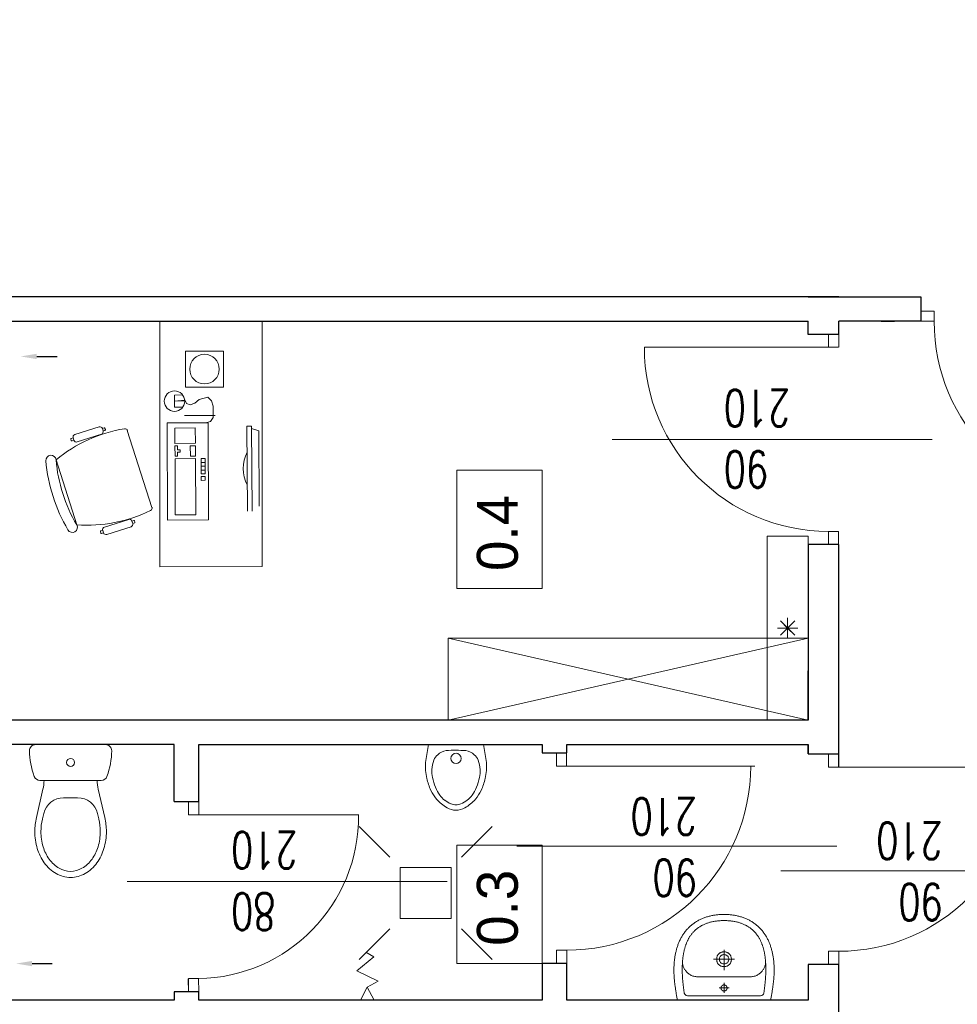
# Model space of a CAD drawing. Header units: millimetres. Extents: x -2948 to 78628, y 64669 to 215420.
# Tile 82 of 256: x 56466 to 56924, y 88386 to 88868. Entities that reach past the tile are written whole.
import ezdxf
from ezdxf.enums import TextEntityAlignment as Align

# ---------------------------------------------------------------- set-up
doc = ezdxf.new("R2010")
doc.units = ezdxf.units.MM
doc.linetypes.add('HIDDEN', pattern=[9.525, 6.35, -3.175])
for name, color, linetype, lineweight in [('a_meble', 240, 'Continuous', 5), ('meble', 3, 'Continuous', 5), ('meble inst', 240, 'Continuous', 5), ('NOWE SCIANY', 3, 'Continuous', 13), ('OPIS', 2, 'Continuous', 13), ('P_WYPOSAZENIE_SANITARNE', 4, 'Continuous', 5), ('pomiwszczenia', 95, 'Continuous', 20), ('POMOC', 1, 'Continuous', 13), ('STOLARKA', 3, 'Continuous', 13), ('WYMIAR', 5, 'Continuous', 13), ('WYPOSAZENIE_SANITARNE', 122, 'Continuous', 5), ('ŚCIANY', 7, 'Continuous', 30)]:
    doc.layers.add(name, color=color, linetype=linetype, lineweight=lineweight)
doc.layers.add('pomocnicza', color=4, linetype='Continuous')
doc.styles.add('CP_ATTR', font='ROMANS.SHX')
doc.styles.add('style2', font='romans.shx', dxfattribs={"width": 0.7})
doc.dimstyles.new('100', dxfattribs={"dimscale": 80, "dimtxt": 0.2, "dimasz": 0.2, "dimexe": 1.25, "dimexo": 0.625, "dimgap": 0.05, "dimtad": 1, "dimdec": 0, "dimdsep": 46, "dimlunit": 6, "dimtxsty": 'style2', "dimblk1": 'TICK', "dimblk2": 'TICK', "dimsah": 1, "dimcen": 0.2, "dimse1": 1, "dimse2": 1, "dimclrd": 256, "dimclrt": 2, "dimadec": 0, "dimazin": 0, "dimtfac": 1, "dimtdec": 0, "dimtix": 1, "dimtmove": 1, "dimatfit": 0, "dimldrblk": 'DOTSMALL', "dimfxl": 1, "dimtolj": 1, "dimtzin": 0, "dimarcsym": 0})

# ---------------------------------------------------------------- blocks, each defined once
blk = doc.blocks.new('A$C172927FC')
at = {"layer": 'WYPOSAZENIE_SANITARNE'}
for p, q in [((-8.68, 35.29), (0.05, 33.82)), ((0.05, 33.82), (0.01, 6.84)), ((-8.68, 5.37), (0.02, 6.84))]:
    blk.add_line(p, q, dxfattribs=at)
at = {"layer": 'WYPOSAZENIE_SANITARNE', "extrusion": (0, 0, -1)}
for centre, major_axis, start_param, end_param in [((-9.98, 5.67), (-20.97, 20.97), 0.353831, 0.563601), ((-9.96, 5.65), (-20.98, 20.98), 0.563092, 0.828839), ((-14.06, 15.1), (-13.72, 13.72), 6.016495, 6.365606), ((-14.38, 15.45), (-13.38, 13.38), 0.083366, 0.348876), ((-13.87, 13.28), (-13.06, 13.06), 0.157604, 0.398026), ((-11.05, 6.71), (-18.11, 18.11), 0.393284, 0.589384), ((-12.86, 14.9), (12.19, 12.19), -0.97239, -0.742667), ((-12.8, 18.28), (-9.8, 9.8), 0.834211, 1.17158), ((-10.3, 24.35), (-5.16, 5.16), 1.168328, 1.614808), ((-10.77, 23.88), (5.63, 5.63), 0.040978, 0.620876), ((-23.17, 20.32), (6.29, 6.29), 3.928059, 4.443853), ((-17.18, 18.16), (-8.92, 8.92), 5.87072, 6.153939), ((-18.08, 18.91), (8.09, 8.09), 4.580174, 4.87766), ((-61.62, 20.32), (41.64, 41.64), 0.702899, 0.867788), ((-23.14, 20.37), (6.32, 6.32), 3.408761, 3.922462), ((-22.72, 20.34), (4.71, 4.71), 3.924544, 4.299004), ((-22.72, 20.31), (4.71, 4.71), 3.554869, 3.929329), ((-6.73, 20.33), (1.77, 1.77), 2.356194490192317, 8.639379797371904), ((-14.05, 25.58), (-13.73, 13.73), 4.629586, 4.978331), ((-17.18, 22.49), (8.92, 8.92), 3.27073, 3.553949), ((-18.08, 21.74), (8.09, 8.09), 2.976213, 3.273699), ((-10.77, 16.77), (5.63, 5.63), 0.949811, 1.529709), ((-14.38, 25.22), (13.38, 13.38), 2.792384, 3.057777), ((-13.87, 27.37), (-13.06, 13.06), 4.314254, 4.554676), ((-11.05, 33.94), (-18.11, 18.11), 4.122896, 4.318997), ((-10.3, 16.3), (5.16, 5.16), 1.526676, 1.973155), ((-9.97, 35.03), (-20.99, 20.99), 4.148711, 4.358191), ((-9.96, 35.02), (-20.98, 20.98), 3.883456, 4.149114), ((-12.86, 25.75), (12.19, 12.19), 2.313354, 2.543077), ((-12.8, 22.37), (9.8, 9.8), 1.969904, 2.307273)]:
    blk.add_ellipse(centre, major_axis=major_axis, ratio=1, start_param=start_param, end_param=end_param, dxfattribs=at)
blk = doc.blocks.new('A$C17BC5D8D')
at = {"layer": 'WYPOSAZENIE_SANITARNE'}
blk.add_line((3.81, -7.43), (3.81, -7.43), dxfattribs=at)
for points in [[(-2.19, 13.82), (-2.19, -8.88), (-2.19, -31.68), (-1.76, -31.78), (-1.34, -31.87), (-0.91, -31.96), (-0.47, -32.04), (-0.04, -32.12), (0.4, -32.2), (0.84, -32.27), (1.28, -32.35), (1.73, -32.42), (2.17, -32.48), (2.61, -32.55), (3.06, -32.61), (3.5, -32.67), (3.94, -32.73), (4.39, -32.79), (4.83, -32.85), (5.26, -32.91), (5.7, -32.97), (6.13, -33.02), (6.56, -33.08), (6.98, -33.13), (7.4, -33.17), (7.82, -33.21), (8.24, -33.25), (8.67, -33.28), (9.09, -33.31), (9.51, -33.34), (9.93, -33.37), (10.36, -33.39), (10.78, -33.4), (11.2, -33.42), (11.63, -33.43), (12.05, -33.44), (12.47, -33.44), (12.9, -33.44), (13.32, -33.43), (13.74, -33.43), (14.17, -33.41), (14.59, -33.4), (15.01, -33.38), (15.43, -33.35), (15.86, -33.32), (16.28, -33.29), (16.7, -33.25), (17.12, -33.21), (17.54, -33.16), (17.96, -33.11), (18.37, -33.05), (18.79, -32.99), (19.21, -32.92), (19.62, -32.85), (20.04, -32.77), (20.45, -32.69), (20.87, -32.61), (21.28, -32.51), (21.69, -32.42), (22.1, -32.31), (22.51, -32.21), (22.91, -32.09), (23.32, -31.97), (23.72, -31.85), (24.13, -31.72), (24.53, -31.58), (24.93, -31.44), (25.33, -31.29), (25.72, -31.14), (26.12, -30.98), (26.51, -30.81), (26.9, -30.64), (26.9, -30.64), (27.31, -30.45), (27.7, -30.26), (28.1, -30.06), (28.48, -29.85), (28.86, -29.64), (29.24, -29.42), (29.61, -29.19), (29.97, -28.95), (30.33, -28.71), (30.68, -28.47), (31.02, -28.21), (31.36, -27.95), (31.7, -27.68), (32.03, -27.41), (32.35, -27.13), (32.66, -26.84), (32.97, -26.55), (33.28, -26.24), (33.58, -25.94), (33.87, -25.62), (34.16, -25.3), (34.44, -24.97), (34.72, -24.63), (34.99, -24.29), (35.26, -23.93), (35.52, -23.58), (35.77, -23.21), (36.02, -22.84), (36.27, -22.46), (36.49, -22.1), (36.71, -21.74), (36.92, -21.37), (37.12, -21), (37.31, -20.62), (37.5, -20.23), (37.67, -19.84), (37.84, -19.45), (38, -19.05), (38.15, -18.65), (38.29, -18.25), (38.43, -17.84), (38.56, -17.43), (38.68, -17.01), (38.79, -16.59), (38.9, -16.17), (39, -15.75), (39.1, -15.33), (39.18, -14.9), (39.27, -14.48), (39.34, -14.05), (39.41, -13.62), (39.47, -13.19), (39.53, -12.76), (39.58, -12.33), (39.63, -11.9), (39.67, -11.47), (39.71, -11.05), (39.74, -10.62), (39.77, -10.19), (39.79, -9.77), (39.8, -9.35), (39.82, -8.93), (39.82, -8.93), (39.8, -8.51), (39.79, -8.08), (39.77, -7.66), (39.74, -7.23), (39.71, -6.81), (39.67, -6.38), (39.63, -5.95), (39.58, -5.52), (39.53, -5.09), (39.47, -4.66), (39.41, -4.23), (39.34, -3.8), (39.27, -3.38), (39.18, -2.95), (39.1, -2.52), (39, -2.1), (38.9, -1.68), (38.79, -1.26), (38.68, -0.84), (38.56, -0.43), (38.43, -0.01), (38.29, 0.39), (38.15, 0.8), (38, 1.2), (37.84, 1.6), (37.67, 1.99), (37.5, 2.38), (37.31, 2.77), (37.12, 3.14), (36.92, 3.52), (36.71, 3.89), (36.49, 4.25), (36.27, 4.61), (36.27, 4.61), (36.02, 4.99), (35.77, 5.36), (35.52, 5.72), (35.26, 6.08), (34.99, 6.43), (34.72, 6.78), (34.44, 7.11), (34.16, 7.44), (33.87, 7.77), (33.58, 8.08), (33.28, 8.39), (32.97, 8.69), (32.66, 8.99), (32.35, 9.28), (32.03, 9.56), (31.7, 9.83), (31.36, 10.1), (31.02, 10.36), (30.68, 10.61), (30.33, 10.86), (29.97, 11.1), (29.61, 11.34), (29.24, 11.56), (28.86, 11.78), (28.48, 12), (28.1, 12.2), (27.7, 12.4), (27.31, 12.6), (26.9, 12.78), (26.9, 12.78), (26.51, 12.96), (26.12, 13.12), (25.72, 13.28), (25.33, 13.44), (24.93, 13.59), (24.53, 13.73), (24.13, 13.86), (23.72, 14), (23.32, 14.12), (22.91, 14.24), (22.51, 14.35), (22.1, 14.46), (21.69, 14.56), (21.28, 14.66), (20.87, 14.75), (20.45, 14.84), (20.04, 14.92), (19.62, 15), (19.21, 15.07), (18.79, 15.14), (18.37, 15.2), (17.96, 15.25), (17.54, 15.31), (17.12, 15.35), (16.7, 15.4), (16.28, 15.43), (15.86, 15.47), (15.43, 15.5), (15.01, 15.52), (14.59, 15.54), (14.17, 15.56), (13.74, 15.57), (13.32, 15.58), (12.9, 15.59), (12.47, 15.59), (12.05, 15.58), (11.63, 15.58), (11.2, 15.57), (10.78, 15.55), (10.36, 15.53), (9.93, 15.51), (9.51, 15.49), (9.09, 15.46), (8.67, 15.43), (8.24, 15.4), (7.82, 15.36), (7.4, 15.32), (6.98, 15.27), (6.56, 15.23), (6.56, 15.23), (6.13, 15.17), (5.7, 15.11), (5.26, 15.06), (4.83, 15), (4.39, 14.94), (3.94, 14.88), (3.5, 14.82), (3.06, 14.76), (2.61, 14.69), (2.17, 14.63), (1.73, 14.56), (1.28, 14.49), (0.84, 14.42), (0.4, 14.34), (-0.04, 14.27), (-0.47, 14.18), (-0.91, 14.1), (-1.34, 14.01), (-1.76, 13.92)], [(36.8, -8.93), (36.8, -8.44), (36.78, -7.96), (36.76, -7.49), (36.73, -7.02), (36.7, -6.57), (36.66, -6.12), (36.61, -5.67), (36.56, -5.24), (36.5, -4.81), (36.44, -4.38), (36.37, -3.97), (36.29, -3.56), (36.21, -3.16), (36.12, -2.76), (36.02, -2.38), (35.92, -1.99), (35.81, -1.62), (35.7, -1.25), (35.59, -0.89), (35.46, -0.53), (35.33, -0.19), (35.2, 0.16), (35.06, 0.49), (34.92, 0.82), (34.77, 1.15), (34.61, 1.47), (34.45, 1.78), (34.29, 2.08), (34.12, 2.38), (33.95, 2.68), (33.77, 2.96), (33.58, 3.25), (33.4, 3.52), (33.2, 3.79), (33.01, 4.06), (32.8, 4.32), (32.6, 4.57), (32.39, 4.82), (32.17, 5.06), (31.95, 5.3), (31.73, 5.53), (31.5, 5.75), (31.27, 5.98), (31.04, 6.19), (30.8, 6.4), (30.56, 6.61), (30.31, 6.81), (30.06, 7), (29.81, 7.19), (29.55, 7.38), (29.29, 7.56), (29.02, 7.74), (28.76, 7.91), (28.49, 8.07), (28.21, 8.24), (27.93, 8.39), (27.65, 8.54), (27.37, 8.69), (27.09, 8.84), (26.8, 8.98), (26.5, 9.11), (26.21, 9.24), (25.91, 9.37), (25.61, 9.49), (25.31, 9.61), (25.01, 9.72), (24.7, 9.83), (24.39, 9.94), (24.08, 10.04), (23.76, 10.14), (23.45, 10.23), (23.13, 10.32), (22.81, 10.41), (22.48, 10.49), (22.16, 10.57), (21.83, 10.64), (21.5, 10.72), (21.17, 10.78), (20.84, 10.85), (20.51, 10.91), (20.18, 10.97), (19.84, 11.02), (19.5, 11.08), (19.16, 11.12), (18.82, 11.17), (18.48, 11.21), (18.14, 11.25), (17.8, 11.29), (17.45, 11.32), (17.11, 11.35), (16.76, 11.38), (16.41, 11.4), (16.06, 11.43), (15.72, 11.45), (15.37, 11.46), (15.02, 11.48), (14.67, 11.49), (14.32, 11.5), (13.97, 11.51), (13.61, 11.51), (13.26, 11.51), (12.91, 11.51), (12.56, 11.51), (12.21, 11.51), (11.86, 11.5), (11.5, 11.49), (11.15, 11.48), (10.8, 11.47), (10.45, 11.45), (10.1, 11.44), (9.75, 11.42), (9.4, 11.4), (9.05, 11.38), (8.7, 11.36), (8.36, 11.33), (8.01, 11.31), (7.66, 11.28), (7.32, 11.25), (6.97, 11.22), (6.63, 11.19), (6.29, 11.15), (5.95, 11.12), (5.61, 11.08), (5.27, 11.05), (4.93, 11.01), (4.6, 10.97), (4.26, 10.93), (3.93, 10.89), (3.6, 10.85), (3.27, 10.8), (2.94, 10.76), (2.61, 10.72), (2.29, 10.67), (1.97, 10.63), (1.65, 10.58), (1.33, 10.53), (1.33, 10.53), (0.77, 10.3), (0.38, 9.98), (0.13, 9.53), (0.01, 8.93), (-0.01, -8.93), (0.01, -26.78), (0.13, -27.38), (0.38, -27.83), (0.77, -28.16), (1.33, -28.39), (1.65, -28.43), (1.97, -28.48), (2.29, -28.52), (2.61, -28.57), (2.94, -28.61), (3.27, -28.66), (3.6, -28.7), (3.93, -28.74), (4.26, -28.78), (4.6, -28.82), (4.93, -28.86), (5.27, -28.9), (5.61, -28.93), (5.95, -28.97), (6.29, -29.01), (6.63, -29.04), (6.97, -29.07), (7.32, -29.1), (7.66, -29.13), (8.01, -29.16), (8.36, -29.18), (8.7, -29.21), (9.05, -29.23), (9.4, -29.25), (9.75, -29.27), (10.1, -29.29), (10.45, -29.31), (10.8, -29.32), (11.15, -29.33), (11.5, -29.34), (11.86, -29.35), (12.21, -29.36), (12.56, -29.36), (12.91, -29.37), (13.26, -29.37), (13.61, -29.36), (13.97, -29.36), (14.32, -29.35), (14.67, -29.34), (15.02, -29.33), (15.37, -29.32), (15.72, -29.3), (16.06, -29.28), (16.41, -29.26), (16.76, -29.23), (17.11, -29.2), (17.45, -29.17), (17.8, -29.14), (18.14, -29.1), (18.48, -29.07), (18.82, -29.02), (19.16, -28.98), (19.5, -28.93), (19.84, -28.88), (20.18, -28.82), (20.51, -28.76), (20.84, -28.7), (21.17, -28.64), (21.5, -28.57), (21.83, -28.5), (22.16, -28.42), (22.48, -28.34), (22.81, -28.26), (23.13, -28.17), (23.45, -28.08), (23.76, -27.99), (24.08, -27.89), (24.39, -27.79), (24.7, -27.68), (25.01, -27.57), (25.31, -27.46), (25.61, -27.34), (25.91, -27.22), (26.21, -27.09), (26.5, -26.96), (26.8, -26.83), (27.09, -26.69), (27.37, -26.55), (27.65, -26.4), (27.93, -26.25), (28.21, -26.09), (28.49, -25.93), (28.76, -25.76), (29.02, -25.59), (29.29, -25.41), (29.55, -25.23), (29.81, -25.05), (30.06, -24.86), (30.31, -24.66), (30.56, -24.46), (30.8, -24.26), (31.04, -24.04), (31.27, -23.83), (31.5, -23.61), (31.73, -23.38), (31.95, -23.15), (32.17, -22.91), (32.39, -22.67), (32.6, -22.42), (32.8, -22.17), (33.01, -21.91), (33.2, -21.64), (33.4, -21.37), (33.58, -21.1), (33.77, -20.82), (33.95, -20.53), (34.12, -20.24), (34.29, -19.94), (34.45, -19.63), (34.61, -19.32), (34.77, -19), (34.92, -18.68), (35.06, -18.35), (35.2, -18.01), (35.33, -17.67), (35.46, -17.32), (35.59, -16.96), (35.7, -16.6), (35.81, -16.23), (35.92, -15.86), (36.02, -15.48), (36.12, -15.09), (36.21, -14.69), (36.29, -14.29), (36.37, -13.88), (36.44, -13.47), (36.5, -13.05), (36.56, -12.62), (36.61, -12.18), (36.66, -11.74), (36.7, -11.29), (36.73, -10.83), (36.76, -10.36), (36.78, -9.89), (36.8, -9.41), (36.8, -8.93)], [(3.81, -7.43), (3.79, -7.43), (3.77, -7.43), (3.75, -7.43), (3.73, -7.43), (3.71, -7.43), (3.69, -7.43), (3.67, -7.43), (3.64, -7.44), (3.62, -7.44), (3.6, -7.44), (3.58, -7.44), (3.56, -7.45), (3.54, -7.45), (3.52, -7.46), (3.5, -7.46), (3.48, -7.46), (3.46, -7.47), (3.44, -7.47), (3.42, -7.48), (3.39, -7.49), (3.37, -7.49), (3.35, -7.5), (3.33, -7.5), (3.31, -7.51), (3.29, -7.52), (3.27, -7.53), (3.25, -7.53), (3.23, -7.54), (3.22, -7.55), (3.2, -7.56), (3.18, -7.57), (3.16, -7.58), (3.14, -7.59), (3.12, -7.6), (3.1, -7.61), (3.08, -7.62), (3.06, -7.63), (3.05, -7.64), (3.03, -7.65), (3.01, -7.66), (2.99, -7.67), (2.97, -7.68), (2.96, -7.69), (2.94, -7.71), (2.92, -7.72), (2.9, -7.73), (2.89, -7.75), (2.87, -7.76), (2.85, -7.77), (2.84, -7.79), (2.82, -7.8), (2.81, -7.81), (2.79, -7.83), (2.78, -7.84), (2.76, -7.86), (2.75, -7.87), (2.73, -7.89), (2.72, -7.9), (2.7, -7.92), (2.69, -7.93), (2.67, -7.95), (2.66, -7.97), (2.65, -7.98), (2.63, -8), (2.62, -8.02), (2.61, -8.03), (2.59, -8.05), (2.58, -8.07), (2.57, -8.08), (2.56, -8.1), (2.55, -8.12), (2.54, -8.14), (2.52, -8.16), (2.51, -8.17), (2.5, -8.19), (2.49, -8.21), (2.48, -8.23), (2.47, -8.25), (2.46, -8.27), (2.45, -8.29), (2.45, -8.31), (2.44, -8.33), (2.43, -8.35), (2.42, -8.37), (2.41, -8.39), (2.41, -8.41), (2.4, -8.43), (2.39, -8.45), (2.38, -8.47), (2.38, -8.49), (2.37, -8.51), (2.37, -8.53), (2.36, -8.55), (2.36, -8.57), (2.35, -8.59), (2.35, -8.61), (2.34, -8.63), (2.34, -8.65), (2.33, -8.67), (2.33, -8.69), (2.33, -8.71), (2.32, -8.73), (2.32, -8.76), (2.32, -8.78), (2.32, -8.8), (2.32, -8.82), (2.31, -8.84), (2.31, -8.86), (2.31, -8.88), (2.31, -8.9), (2.31, -8.92), (2.31, -8.95), (2.31, -8.97), (2.31, -8.99), (2.31, -9.01), (2.32, -9.03), (2.32, -9.05), (2.32, -9.07), (2.32, -9.09), (2.32, -9.12), (2.33, -9.14), (2.33, -9.16), (2.33, -9.18), (2.34, -9.2), (2.34, -9.22), (2.35, -9.24), (2.35, -9.26), (2.35, -9.28), (2.36, -9.3), (2.37, -9.32), (2.37, -9.34), (2.38, -9.36), (2.38, -9.38), (2.39, -9.4), (2.4, -9.42), (2.4, -9.44), (2.41, -9.46), (2.42, -9.48), (2.43, -9.5), (2.44, -9.52), (2.44, -9.54), (2.45, -9.56), (2.46, -9.58), (2.47, -9.6), (2.48, -9.62), (2.49, -9.64), (2.5, -9.66), (2.51, -9.67), (2.52, -9.69), (2.53, -9.71), (2.54, -9.73), (2.56, -9.75), (2.57, -9.77), (2.58, -9.78), (2.59, -9.8), (2.6, -9.82), (2.62, -9.83), (2.63, -9.85), (2.64, -9.87), (2.66, -9.88), (2.67, -9.9), (2.68, -9.92), (2.7, -9.93), (2.71, -9.95), (2.73, -9.96), (2.74, -9.98), (2.76, -9.99), (2.77, -10.01), (2.79, -10.02), (2.8, -10.04), (2.82, -10.05), (2.84, -10.07), (2.85, -10.08), (2.87, -10.09), (2.88, -10.11), (2.9, -10.12), (2.92, -10.13), (2.94, -10.14), (2.95, -10.16), (2.97, -10.17), (2.99, -10.18), (3.01, -10.19), (3.02, -10.2), (3.04, -10.21), (3.06, -10.22), (3.08, -10.24), (3.1, -10.25), (3.12, -10.26), (3.13, -10.27), (3.15, -10.27), (3.17, -10.28), (3.19, -10.29), (3.21, -10.3), (3.23, -10.31), (3.25, -10.32), (3.27, -10.33), (3.29, -10.33), (3.31, -10.34), (3.33, -10.35), (3.35, -10.35), (3.37, -10.36), (3.39, -10.37), (3.41, -10.37), (3.43, -10.38), (3.45, -10.38), (3.47, -10.39), (3.49, -10.39), (3.51, -10.4), (3.54, -10.4), (3.56, -10.4), (3.58, -10.41), (3.6, -10.41), (3.62, -10.41), (3.64, -10.42), (3.66, -10.42), (3.68, -10.42), (3.7, -10.42), (3.73, -10.42), (3.75, -10.43), (3.77, -10.43), (3.79, -10.43), (3.81, -10.43), (3.83, -10.43), (3.85, -10.43), (3.87, -10.43), (3.9, -10.42), (3.92, -10.42), (3.94, -10.42), (3.96, -10.42), (3.98, -10.42), (4, -10.41), (4.02, -10.41), (4.04, -10.41), (4.06, -10.41), (4.08, -10.4), (4.11, -10.4), (4.13, -10.39), (4.15, -10.39), (4.17, -10.38), (4.19, -10.38), (4.21, -10.37), (4.23, -10.37), (4.25, -10.36), (4.27, -10.36), (4.29, -10.35), (4.31, -10.34), (4.33, -10.33), (4.35, -10.33), (4.37, -10.32), (4.39, -10.31), (4.41, -10.3), (4.43, -10.29), (4.45, -10.29), (4.47, -10.28), (4.49, -10.27), (4.5, -10.26), (4.52, -10.25), (4.54, -10.24), (4.56, -10.23), (4.58, -10.22), (4.6, -10.2), (4.61, -10.19), (4.63, -10.18), (4.65, -10.17), (4.67, -10.16), (4.69, -10.15), (4.7, -10.13), (4.72, -10.12), (4.74, -10.11), (4.75, -10.09), (4.77, -10.08), (4.79, -10.07), (4.8, -10.05), (4.82, -10.04), (4.83, -10.03), (4.85, -10.01), (4.86, -10), (4.88, -9.98), (4.89, -9.97), (4.91, -9.95), (4.92, -9.93), (4.94, -9.92), (4.95, -9.9), (4.96, -9.89), (4.98, -9.87), (4.99, -9.85), (5, -9.84), (5.02, -9.82), (5.03, -9.8), (5.04, -9.79), (5.05, -9.77), (5.07, -9.75), (5.08, -9.73), (5.09, -9.71), (5.1, -9.7), (5.11, -9.68), (5.12, -9.66), (5.13, -9.64), (5.14, -9.62), (5.15, -9.6), (5.16, -9.58), (5.17, -9.57), (5.18, -9.55), (5.19, -9.53), (5.2, -9.51), (5.2, -9.49), (5.21, -9.47), (5.22, -9.45), (5.23, -9.43), (5.23, -9.41), (5.24, -9.39), (5.25, -9.37), (5.25, -9.35), (5.26, -9.33), (5.26, -9.31), (5.27, -9.29), (5.27, -9.27), (5.28, -9.24), (5.28, -9.22), (5.29, -9.2), (5.29, -9.18), (5.29, -9.16), (5.3, -9.14), (5.3, -9.12), (5.3, -9.1), (5.3, -9.08), (5.31, -9.06), (5.31, -9.03), (5.31, -9.01), (5.31, -8.99), (5.31, -8.97), (5.31, -8.95), (5.31, -8.93), (5.31, -8.91), (5.31, -8.89), (5.31, -8.86), (5.31, -8.84), (5.31, -8.82), (5.31, -8.8), (5.31, -8.78), (5.3, -8.76), (5.3, -8.74), (5.3, -8.72), (5.29, -8.7), (5.29, -8.67), (5.29, -8.65), (5.28, -8.63), (5.28, -8.61), (5.27, -8.59), (5.27, -8.57), (5.26, -8.55), (5.26, -8.53), (5.25, -8.51), (5.25, -8.49), (5.24, -8.47), (5.23, -8.45), (5.23, -8.43), (5.22, -8.41), (5.21, -8.39), (5.2, -8.37), (5.2, -8.35), (5.19, -8.33), (5.18, -8.31), (5.17, -8.29), (5.16, -8.27), (5.15, -8.25), (5.14, -8.23), (5.13, -8.22), (5.12, -8.2), (5.11, -8.18), (5.1, -8.16), (5.09, -8.14), (5.08, -8.12), (5.07, -8.11), (5.06, -8.09), (5.04, -8.07), (5.03, -8.05), (5.02, -8.04), (5.01, -8.02), (4.99, -8), (4.98, -7.99), (4.97, -7.97), (4.95, -7.95), (4.94, -7.94), (4.93, -7.92), (4.91, -7.91), (4.9, -7.89), (4.88, -7.87), (4.87, -7.86), (4.85, -7.84), (4.84, -7.83), (4.82, -7.82), (4.8, -7.8), (4.79, -7.79), (4.77, -7.77), (4.76, -7.76), (4.74, -7.75), (4.72, -7.73), (4.71, -7.72), (4.69, -7.71), (4.67, -7.7), (4.65, -7.68), (4.64, -7.67), (4.62, -7.66), (4.6, -7.65), (4.58, -7.64), (4.56, -7.63), (4.55, -7.62), (4.53, -7.61), (4.51, -7.6), (4.49, -7.59), (4.47, -7.58), (4.45, -7.57), (4.43, -7.56), (4.41, -7.55), (4.39, -7.54), (4.37, -7.54), (4.35, -7.53), (4.33, -7.52), (4.31, -7.51), (4.29, -7.51), (4.27, -7.5), (4.25, -7.49), (4.23, -7.49), (4.21, -7.48), (4.19, -7.48), (4.17, -7.47), (4.15, -7.47), (4.13, -7.46), (4.11, -7.46), (4.09, -7.45), (4.07, -7.45), (4.05, -7.44), (4.03, -7.44), (4, -7.44), (3.98, -7.44), (3.96, -7.43), (3.94, -7.43), (3.92, -7.43), (3.9, -7.43), (3.88, -7.43), (3.86, -7.43), (3.84, -7.43), (3.81, -7.43)], [(17.86, -5.33), (18.22, -5.34), (18.57, -5.38), (18.89, -5.45), (19.19, -5.54), (19.47, -5.65), (19.74, -5.79), (19.99, -5.94), (20.21, -6.11), (20.42, -6.3), (20.61, -6.5), (20.78, -6.72), (20.93, -6.95), (21.06, -7.19), (21.18, -7.44), (21.27, -7.7), (21.35, -7.97), (21.41, -8.24), (21.44, -8.51), (21.46, -8.79), (21.46, -9.07), (21.44, -9.34), (21.41, -9.62), (21.35, -9.89), (21.27, -10.15), (21.18, -10.41), (21.06, -10.66), (20.93, -10.9), (20.78, -11.13), (20.61, -11.35), (20.42, -11.55), (20.21, -11.74), (19.98, -11.91), (19.74, -12.07), (19.47, -12.2), (19.19, -12.31), (18.89, -12.41), (18.56, -12.47), (18.22, -12.51), (17.86, -12.53), (17.5, -12.51), (17.16, -12.47), (16.84, -12.41), (16.54, -12.31), (16.25, -12.2), (15.99, -12.07), (15.74, -11.91), (15.52, -11.74), (15.31, -11.55), (15.12, -11.35), (14.95, -11.13), (14.8, -10.9), (14.66, -10.66), (14.55, -10.41), (14.46, -10.15), (14.38, -9.88), (14.32, -9.61), (14.28, -9.34), (14.27, -9.06), (14.27, -8.79), (14.28, -8.51), (14.32, -8.24), (14.38, -7.97), (14.46, -7.7), (14.55, -7.44), (14.66, -7.19), (14.8, -6.95), (14.95, -6.72), (15.12, -6.5), (15.31, -6.3), (15.52, -6.11), (15.74, -5.94), (15.99, -5.79), (16.25, -5.65), (16.54, -5.54), (16.84, -5.45), (17.16, -5.38), (17.5, -5.34), (17.86, -5.33)], [(17.86, -6.63), (18.23, -6.65), (18.57, -6.72), (18.87, -6.82), (19.14, -6.97), (19.38, -7.14), (19.59, -7.35), (19.77, -7.57), (19.91, -7.82), (20.02, -8.08), (20.1, -8.36), (20.15, -8.64), (20.16, -8.93), (20.15, -9.21), (20.1, -9.5), (20.02, -9.77), (19.91, -10.03), (19.76, -10.28), (19.59, -10.51), (19.38, -10.71), (19.14, -10.89), (18.87, -11.03), (18.57, -11.14), (18.23, -11.2), (17.86, -11.23), (17.5, -11.2), (17.16, -11.14), (16.86, -11.03), (16.59, -10.89), (16.35, -10.71), (16.14, -10.51), (15.96, -10.28), (15.82, -10.03), (15.71, -9.77), (15.63, -9.5), (15.58, -9.21), (15.56, -8.93), (15.58, -8.64), (15.63, -8.36), (15.71, -8.08), (15.82, -7.82), (15.96, -7.57), (16.14, -7.35), (16.35, -7.14), (16.59, -6.97), (16.86, -6.82), (17.16, -6.72), (17.5, -6.65), (17.86, -6.63)]]:
    blk.add_lwpolyline(points, close=True, dxfattribs=at)
for points in [[(16.87, 11.37), (16.57, 11.39), (16.26, 11.39), (15.94, 11.38), (15.62, 11.34), (15.28, 11.28), (14.95, 11.2), (14.61, 11.1), (14.27, 10.99), (13.93, 10.85), (13.6, 10.7), (13.26, 10.52), (12.93, 10.33), (12.61, 10.12), (12.29, 9.89), (11.98, 9.65), (11.68, 9.38), (11.4, 9.1), (11.12, 8.81), (10.86, 8.49), (10.62, 8.16), (10.39, 7.81), (10.18, 7.45), (9.99, 7.07), (9.82, 6.67), (9.67, 6.26), (9.54, 5.83), (9.45, 5.39), (9.37, 4.93), (9.33, 4.46), (9.31, 3.97)], [(9.31, 3.97), (9.31, -8.93), (9.31, -21.83)], [(17.89, -3.84), (17.89, -14.02)], [(6.34, -8.93), (1.5, -8.93)], [(3.81, -11.36), (3.81, -6.49)], [(22.54, -8.93), (12.53, -8.93)], [(9.31, -21.83), (9.33, -22.31), (9.37, -22.78), (9.45, -23.24), (9.54, -23.68), (9.67, -24.11), (9.82, -24.52), (9.99, -24.92), (10.18, -25.3), (10.39, -25.66), (10.62, -26.01), (10.86, -26.34), (11.12, -26.66), (11.4, -26.96), (11.68, -27.24), (11.98, -27.5), (12.29, -27.75), (12.61, -27.97), (12.93, -28.18), (13.26, -28.38), (13.6, -28.55), (13.93, -28.7), (14.27, -28.84), (14.61, -28.96), (14.95, -29.05), (15.28, -29.13), (15.62, -29.19), (15.94, -29.23), (16.26, -29.25), (16.57, -29.24), (16.87, -29.22)]]:
    blk.add_lwpolyline(points, dxfattribs=at)
blk = doc.blocks.new('2DHSN_724_5an68yu')
for p, q in [((-17.5, 17.51), (-32.5, 32.51)), ((17.5, 17.51), (32.5, 32.51)), ((-17.5, -17.51), (-32.5, -32.51)), ((17.5, -17.51), (32.5, -32.51))]:
    blk.add_line(p, q)
blk.add_lwpolyline([(-12.5, 12.5), (12.5, 12.5), (12.5, -12.5), (-12.5, -12.5)], close=True)
at = {"linetype": 'ByBlock', "style": 'CP_ATTR', "flags": 9}
for tag, p in [('NAME', (-9.19, -1.83)), ('FLOW', (-9.19, -1.83)), ('CHARACTER', (-9.19, -1.84)), ('NUMBER', (-9.19, -1.85)), ('TEMPERATURE', (-9.19, -1.85)), ('PRODUCT-TYPE', (-9.19, -1.86)), ('ORDER-NO', (-9.19, -1.87)), ('PN', (-9.18, -1.83)), ('OTHER', (-9.18, -1.83)), ('PRODUCER', (-9.17, -1.83)), ('ARTICLE', (-9.16, -1.83)), ('VOLTAGE', (-9.16, -1.85)), ('WEIGHT', (-9.15, -1.84)), ('GROUP', (-9.15, -1.85)), ('POWER', (-9.15, -1.87)), ('DN', (-9.14, -1.86))]:
    blk.add_attdef(tag, text='', height=0.00005, dxfattribs=at).set_placement(p, align=Align.MIDDLE_LEFT)
blk = doc.blocks.new('A$C48A16FC9')
at = {"layer": 'WYPOSAZENIE_SANITARNE'}
for p, q in [((-13.67, 35.98), (20.52, 35.98)), ((18.4, 18.48), (-11.55, 18.48)), ((-13.28, 0.27), (-10.09, 14.1)), ((0, 10), (6.85, 10)), ((20.13, 0.27), (16.94, 14.1)), ((-10.36, -0.41), (-9.74, 2.25)), ((17.21, -0.41), (16.6, 2.25))]:
    blk.add_line(p, q, dxfattribs=at)
for points in [[(-14.07, -6.52, 0.072039), (-12.86, -14.86, 0.083339), (-9.48, -21.8, 0.106661), (-3.63, -27.12, 0.132138), (3.43, -29.02, 0.132138), (10.48, -27.12, 0.106661), (16.33, -21.8, 0.083339), (19.72, -14.86, 0.072039), (20.93, -6.52, 0.05824), (20.13, 0.27, 0.083339)], [(-13.28, 0.27, 0.05824), (-14.07, -6.52, 0.072039)], [(-10.36, -0.43, 0.05824), (-11.07, -6.52, 0.05824)], [(-11.07, -6.52, 0.072039), (-9.99, -14.01, 0.083339), (-7.04, -20.05, 0.106661), (-2.12, -24.52, 0.132138), (3.43, -26.02, 0.132138), (8.98, -24.52, 0.106661), (13.89, -20.05, 0.083339), (16.84, -14.01, 0.072039), (17.93, -6.52, 0.05824), (17.21, -0.43, 0.05824)]]:
    blk.add_lwpolyline(points, format="xyb", dxfattribs=at)
blk.add_circle((3.43, 27.23), 1.96, dxfattribs=at)
for centre, radius, start, end in [((-13.67, 32.98), 3, 90, 180.5376), ((20.52, 32.98), 3, 359.4624, 90), ((20.33, 33.3), 37, 180.5376, 200.3417), ((-13.48, 33.3), 37, 339.6583, 359.4624), ((-11.55, 21.48), 3, 200.3417, 270), ((18.4, 21.48), 3, 270, 339.6583), ((-29.57, 18.6), 20, 346.9953, 359.6717), ((36.43, 18.6), 20, 180.3283, 193.0047), ((0, 0), 10, 90, 166.9953), ((6.85, 0), 10, 13.0047, 90)]:
    blk.add_arc(centre, radius, start, end, dxfattribs=at)
blk = doc.blocks.new('TICK')
at = {"color": 5}
for p, q in [((0, -0.75), (0, 0.75)), ((-1, 0), (1, 0))]:
    blk.add_line(p, q, dxfattribs=at)
at = {"const_width": 0.1}
blk.add_lwpolyline([(-0.354, -0.354), (0.354, 0.354)], dxfattribs=at)
blk = doc.blocks.new('*D1204')
at = {"layer": 'Defpoints', "color": 0, "ltscale": 2, "transparency": 16777216}
for p in [(56102.16, 89859.69), (57345.33, 88201.69), (56102.16, 87930.83)]:
    blk.add_point(p, dxfattribs=at)
at = {"layer": 'WYMIAR', "lineweight": -2, "ltscale": 2, "transparency": 16777216}
blk.add_line((57329.33, 87930.83), (56118.16, 87930.83), dxfattribs=at)
at = {"layer": 'WYMIAR', "lineweight": -2, "ltscale": 2, "transparency": 16777216, "xscale": 16, "yscale": 16, "zscale": 16, "rotation": 180}
blk.add_blockref('TICK', (56102.16, 87930.83), dxfattribs=at)
at = {"layer": 'WYMIAR', "lineweight": -2, "ltscale": 2, "transparency": 16777216, "xscale": 16, "yscale": 16, "zscale": 16}
blk.add_blockref('TICK', (57345.33, 87930.83), dxfattribs=at)
at = {"layer": 'WYMIAR', "color": 2, "ltscale": 2, "transparency": 16777216, "insert": (56723.75, 87918.83), "char_height": 16, "attachment_point": 5, "rotation": 180, "style": 'style2'}
blk.add_mtext('\\A1;1\xa0243', dxfattribs=at)
blk = doc.blocks.new('_DotSmall')
at = {"layer": 'OPIS', "color": 0, "const_width": 0.5}
blk.add_lwpolyline([(-0.0625, 0, 1), (0.0625, 0, 1)], format="xyb", close=True, dxfattribs=at)

msp = doc.modelspace()

# ---------------------------------------------------------------- linework, layer by layer
for p, q in [((56474.15, 88702.99), (56484.02, 88702.99)), ((56471.87, 88406.07), (56481.73, 88406.07))]:
    msp.add_line(p, q)
for points in [[(56474.15, 88701.68), (56474.15, 88704.31), (56466.27, 88702.99)], [(56471.87, 88404.76), (56471.87, 88407.39), (56463.98, 88406.07)]]:
    msp.add_solid(points)
at = {"layer": 'a_meble'}
for points in [[(56584.36, 88672.78), (56584.36, 88720.17), (56534.36, 88720.17), (56534.36, 88600.17), (56584.36, 88600.31), (56584.36, 88672.78)], [(56545.55, 88678.21), (56541.53, 88678.15), (56541.45, 88684.11), (56545.38, 88684.27)], [(56546.48, 88681.26), (56541.49, 88681.13), (56546.47, 88681.53)], [(56546.6, 88681.74), (56547.37, 88680), (56549.12, 88679.25), (56551.42, 88680.21), (56553.62, 88681.85), (56557.85, 88683.04), (56559.56, 88681.26), (56560.37, 88678.71), (56560.39, 88673.05), (56559.03, 88671.13), (56556.66, 88670.53)], [(56518.33, 88666.72), (56530.32, 88629.17)], [(56577.11, 88627.35), (56576.92, 88668.91), (56579.21, 88668.92), (56579.4, 88627.36)], [(56582.88, 88629.73), (56582.71, 88666.58), (56579.21, 88667.74)], [(56554.55, 88653.02), (56556.42, 88653.03)], [(56556.42, 88653.03), (56556.43, 88651.16), (56554.56, 88651.15), (56554.55, 88653.02)]]:
    msp.add_lwpolyline(points, dxfattribs=at)
for points in [[(56565.43, 88688), (56565.47, 88705.55), (56546.89, 88705.59), (56546.84, 88688.04)], [(56538.12, 88622.95), (56537.91, 88670.45), (56557.91, 88670.54), (56558.12, 88623.04)], [(56541.67, 88667.96), (56551.67, 88668.01), (56551.7, 88660.51), (56541.7, 88660.46)], [(56542.97, 88657.35), (56544.22, 88657.35), (56544.22, 88656.1), (56542.97, 88656.1), (56542.98, 88654.22), (56541.73, 88654.21), (56541.71, 88659.21), (56542.96, 88659.22)], [(56551.73, 88654.26), (56549.23, 88654.25), (56549.21, 88659.25), (56551.71, 88659.26)], [(56541.86, 88625.47), (56541.74, 88652.96), (56551.74, 88653.01), (56551.86, 88625.51)], [(56554.57, 88649.27), (56554.56, 88651.15), (56556.43, 88651.16), (56556.44, 88649.28)], [(56554.57, 88647.4), (56554.57, 88649.27), (56556.44, 88649.28), (56556.45, 88647.41)], [(56556.46, 88645.53), (56554.58, 88645.52), (56554.57, 88647.4), (56556.45, 88647.41)], [(56554.6, 88642.4), (56554.59, 88644.27), (56556.46, 88644.28), (56556.47, 88642.41)]]:
    msp.add_lwpolyline(points, close=True, dxfattribs=at)
for points in [[(56530.52, 88629.23, -0.401573), (56529.76, 88627.68, -0.132972), (56493.67, 88620.67, -1), (56489.37, 88618.13, -0.112252), (56478.56, 88651.98, -1), (56483.54, 88652.4, 0.112252), (56493.67, 88620.67), (56483.54, 88652.4, -0.132972), (56517.01, 88667.61, -0.401573), (56518.53, 88666.78)], [(56492.29, 88661.99, 0.414214), (56493.86, 88661.18), (56505.77, 88664.98, 0.414214), (56506.58, 88666.55), (56506.2, 88667.74), (56507.09, 88668.03, -0.414214), (56507.48, 88667.82), (56507.67, 88667.23, -0.414214), (56507.47, 88666.83), (56506.58, 88666.55), (56506.2, 88667.74, 0.414214), (56504.62, 88668.55), (56492.72, 88664.75, 0.414214), (56491.91, 88663.18), (56492.29, 88661.99), (56491.39, 88661.7, -0.414214), (56491, 88661.9), (56490.81, 88662.5, -0.414214), (56491.01, 88662.89), (56491.91, 88663.18)], [(56577.06, 88640.12, -0.234116), (56576.98, 88656.14)], [(56506.74, 88616.74), (56505.84, 88616.45, -0.414214), (56505.45, 88616.66), (56505.26, 88617.25, -0.414214), (56505.46, 88617.64), (56506.36, 88617.93), (56506.74, 88616.74, 0.414214), (56508.31, 88615.93), (56520.22, 88619.73, 0.414214), (56521.03, 88621.3), (56520.65, 88622.49), (56521.54, 88622.78, -0.414214), (56521.93, 88622.57), (56522.12, 88621.98, -0.414214), (56521.92, 88621.59), (56521.03, 88621.3), (56520.65, 88622.49, 0.414214), (56519.07, 88623.3), (56507.17, 88619.5, 0.414214), (56506.36, 88617.93)]]:
    msp.add_lwpolyline(points, format="xyb", dxfattribs=at)
for centre, radius in [((56556.16, 88696.8), 7.23), ((56541.49, 88681.13), 5)]:
    msp.add_circle(centre, radius, dxfattribs=at)
at = {"layer": 'meble'}
msp.add_line((56851.33, 88525.17), (56675.28, 88565.17), dxfattribs=at)
msp.add_lwpolyline([(56675.28, 88525.17), (56851.33, 88565.17)], dxfattribs=at)
msp.add_lwpolyline([(56675.28, 88525.17), (56851.33, 88525.17), (56851.33, 88565.17), (56675.28, 88565.17)], close=True, dxfattribs=at)
at = {"layer": 'meble inst', "lineweight": 5, "ltscale": 0.02}
for p, q in [((56639.01, 88409.34), (56635.13, 88411.68)), ((56630.67, 88402.49), (56639.01, 88409.34)), ((56641.09, 88397.4), (56630.67, 88402.49)), ((56635.72, 88394.52), (56641.09, 88397.4)), ((56632.48, 88388.17), (56635.72, 88394.52)), ((56635.72, 88394.52), (56639.12, 88388.17))]:
    msp.add_line(p, q, dxfattribs=at)
at = {"layer": 'NOWE SCIANY'}
for p, q in [((56887.05, 88720.13), (56893.55, 88720.13)), ((56861.3, 88713.95), (56861.3, 88707.45)), ((56866.33, 88707.45), (56866.33, 88713.95)), ((56861.3, 88707.45), (56866.3, 88707.45)), ((56755.56, 88662.45), (56912.13, 88662.45)), ((56861.3, 88617.45), (56866.3, 88617.45)), ((56861.3, 88617.45), (56861.3, 88610.95)), ((56866.3, 88610.95), (56866.3, 88617.45)), ((56728.31, 88502.64), (56728.31, 88509.14)), ((56733.22, 88502.73), (56733.22, 88509.23)), ((56861.33, 88502.09), (56861.33, 88508.59)), ((56733.31, 88502.64), (56728.31, 88502.64)), ((56866.33, 88502.09), (56861.33, 88502.09)), ((56548.33, 88478.77), (56548.33, 88485.27)), ((56553.33, 88478.77), (56553.33, 88485.27)), ((56553.33, 88478.77), (56548.33, 88478.77)), ((56865.48, 88463.53), (56708.91, 88463.53)), ((56994.58, 88451.39), (56838.01, 88451.39)), ((56733.31, 88412.64), (56728.31, 88412.64)), ((56728.31, 88406.14), (56728.31, 88412.64)), ((56733.31, 88406.14), (56733.31, 88412.64)), ((56866.33, 88412.09), (56861.33, 88412.09)), ((56861.33, 88405.59), (56861.33, 88412.09)), ((56866.33, 88405.59), (56866.33, 88412.09)), ((56866.33, 88395.59), (56866.33, 88402.09)), ((56553.19, 88398.76), (56548.19, 88398.65)), ((56548.34, 88392.15), (56548.19, 88398.65)), ((56553.33, 88398.76), (56548.33, 88398.76)), ((56548.33, 88392.26), (56548.33, 88398.76)), ((56553.33, 88392.26), (56553.19, 88398.76))]:
    msp.add_line(p, q, dxfattribs=at)
at = {"layer": 'NOWE SCIANY', "linetype": 'HIDDEN', "ltscale": 2}
msp.add_line((56913.02, 88720.17), (56906.52, 88720.17), dxfattribs=at)
at = {"layer": 'NOWE SCIANY', "ltscale": 2}
for p, q in [((56861.3, 88707.45), (56771.3, 88707.45)), ((56541.33, 88513.17), (56530.33, 88513.17)), ((56721.33, 88513.17), (56553.33, 88513.17)), ((56732.9, 88502.64), (56825.31, 88502.64)), ((56866.33, 88502.09), (56956.33, 88502.09)), ((56553.33, 88478.77), (56631.61, 88478.77))]:
    msp.add_line(p, q, dxfattribs=at)
for points in [[(56906.52, 88732.17), (56436.33, 88732.17)], [(56906.52, 88725.17), (56906.52, 88720.17), (56906.52, 88732.17)], [(56866.33, 88720.17), (56913.02, 88720.17)], [(56436.33, 88525.17), (56553.33, 88525.17)], [(56553.33, 88525.17), (56851.33, 88525.17)], [(56866.33, 88525.17), (56866.33, 88513.17)], [(56851.33, 88513.17), (56733.33, 88513.17)], [(56436.33, 88388.17), (56541.33, 88388.17)], [(56721.33, 88388.17), (56553.33, 88388.17)], [(56775.33, 88388.17), (56827.33, 88388.17), (56827.33, 88388.17)]]:
    msp.add_lwpolyline(points, dxfattribs=at)
at = {"layer": 'NOWE SCIANY'}
for points in [[(56866.33, 88713.95), (56851.3, 88713.95)], [(56561.33, 88674.17), (56546.33, 88674.17)], [(56851.33, 88610.95), (56866.33, 88610.95)], [(56728.31, 88509.14), (56733.31, 88509.14), (56721.33, 88509.14)], [(56861.33, 88508.59), (56866.33, 88508.59), (56851.33, 88508.59)], [(56549.33, 88485.27), (56553.33, 88485.27), (56541.33, 88485.27)], [(56728.33, 88406.14), (56733.33, 88406.14), (56721.36, 88406.14)], [(56861.33, 88405.59), (56866.33, 88405.59), (56851.33, 88405.59)], [(56553.33, 88392.26), (56541.33, 88392.26)]]:
    msp.add_lwpolyline(points, dxfattribs=at)
at = {"layer": 'NOWE SCIANY', "ltscale": 2}
for centre, radius, start, end in [((57003.02, 88720.17), 90, 180, 270), ((56861.3, 88707.45), 90, 180, 270), ((56733.31, 88502.64), 90, 270, 0), ((56866.33, 88502.09), 90, 270, 0), ((56552.15, 88478.08), 79.33, 270.7539, 0.5001)]:
    msp.add_arc(centre, radius, start, end, dxfattribs=at)
at = {"layer": 'P_WYPOSAZENIE_SANITARNE', "ltscale": 2}
msp.add_lwpolyline([(56831.33, 88525.17), (56831.33, 88615.17), (56851.33, 88615.17), (56851.33, 88525.17)], close=True, dxfattribs=at)
at = {"layer": 'P_WYPOSAZENIE_SANITARNE', "linetype": 'HIDDEN', "ltscale": 2}
for points in [[(56841.34, 88570.17), (56841.34, 88575.17), (56841.34, 88565.17), (56841.33, 88570.17)], [(56841.33, 88570.17), (56836.33, 88570.17), (56846.33, 88570.17)], [(56841.34, 88570.17), (56837.8, 88573.71), (56844.87, 88566.63), (56841.34, 88570.17)], [(56841.34, 88570.17), (56837.8, 88566.63), (56844.87, 88573.7)]]:
    msp.add_lwpolyline(points, dxfattribs=at)
at = {"layer": 'pomiwszczenia'}
for points in [[(56679.65, 88589.43), (56679.65, 88647.32), (56721.33, 88647.32), (56721.33, 88589.43)], [(56679.65, 88406.14), (56679.65, 88464.03), (56721.33, 88464.03), (56721.33, 88406.14)]]:
    msp.add_lwpolyline(points, close=True, dxfattribs=at)
at = {"layer": 'POMOC'}
msp.add_line((56674.9, 88446.17), (56518.33, 88446.17), dxfattribs=at)
at = {"layer": 'pomocnicza', "linetype": 'HIDDEN', "ltscale": 2}
for p, q in [((56851.33, 88610.95), (56851.33, 88549.17)), ((56866.33, 88549.17), (56866.33, 88610.95))]:
    msp.add_line(p, q, dxfattribs=at)
at = {"layer": 'STOLARKA'}
for p, q in [((56913.02, 88725.17), (56906.52, 88725.17)), ((56913.02, 88720.17), (56913.02, 88725.17))]:
    msp.add_line(p, q, dxfattribs=at)
at = {"layer": 'ŚCIANY', "ltscale": 2}
for p, q in [((56851.33, 88713.95), (56851.33, 88720.17)), ((56851.33, 88713.95), (56851.33, 88720.17)), ((56866.33, 88713.95), (56866.33, 88720.17)), ((56866.33, 88713.95), (56866.33, 88720.17)), ((56866.33, 88713.95), (56866.33, 88720.17)), ((56851.33, 88525.17), (56851.33, 88549.17)), ((56866.33, 88502.09), (56866.33, 88549.17)), ((56851.33, 88508.59), (56851.33, 88513.17)), ((56866.33, 88396.17), (56866.33, 88405.59))]:
    msp.add_line(p, q, dxfattribs=at)
for points in [[(56851.33, 88732.17), (56436.33, 88732.17)], [(56866.33, 88732.17), (56851.33, 88732.17), (56906.52, 88732.17), (56906.52, 88720.17), (56866.33, 88720.17)], [(56436.33, 88720.17), (56851.33, 88720.17)], [(56851.3, 88713.95), (56866.33, 88713.95)], [(56866.33, 88549.17), (56866.33, 88610.95), (56851.33, 88610.95), (56851.33, 88549.17), (56851.33, 88525.17)], [(56851.33, 88525.17), (56436.33, 88525.17)], [(56541.33, 88485.27), (56553.33, 88485.27), (56553.33, 88513.17), (56721.33, 88513.17), (56721.33, 88509.14), (56733.31, 88509.14), (56733.33, 88513.17), (56851.33, 88513.17), (56851.33, 88508.59), (56866.33, 88508.59), (56866.33, 88525.17)], [(56541.33, 88485.27), (56541.33, 88513.17), (56436.33, 88513.17)], [(56733.33, 88388.17), (56733.33, 88406.14), (56721.33, 88406.14), (56721.33, 88388.17)], [(56733.33, 88376.17), (56851.33, 88376.17), (56851.33, 88361.91), (56851.33, 88361.91), (56866.33, 88361.91), (56866.33, 88405.59), (56851.33, 88405.59), (56851.33, 88388.17), (56733.33, 88388.17)], [(56721.33, 88388.17), (56553.33, 88388.17), (56553.33, 88392.26), (56541.33, 88392.26), (56541.33, 88388.17), (56436.33, 88388.17)]]:
    msp.add_lwpolyline(points, dxfattribs=at)

# ---------------------------------------------------------------- block references
at = {"layer": 'meble inst', "lineweight": 5, "ltscale": 0.02, "xscale": -1}
msp.add_blockref('2DHSN_724_5an68yu', (56664.36, 88440.63), dxfattribs=at)
at = {"layer": 'WYPOSAZENIE_SANITARNE', "xscale": -1}
for name, p, rotation in [('A$C48A16FC9', (56494.1, 88477.19), 359.9999999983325), ('A$C172927FC', (56658.84, 88513.15), 269.9774253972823)]:
    msp.add_blockref(name, p, dxfattribs=dict(at, rotation=rotation))
at = {"layer": 'WYPOSAZENIE_SANITARNE', "rotation": 90}
msp.add_blockref('A$C17BC5D8D', (56801.33, 88390.33), dxfattribs=at)

# ---------------------------------------------------------------- texts
at = {"layer": 'NOWE SCIANY', "linetype": 'Continuous', "ltscale": 0.2, "char_height": 18, "width": 280.1371, "style": 'style2'}
for s, insert, attachment_point, rotation in [('90\\P210', (56810.19, 88686.74), 9, 179.9915), ('90\\P210', (56796.95, 88439), 1, 179.9915), ('90\\P210', (56917.12, 88427.1), 1, 179.9915), ('80\\P210', (56569.22, 88422.49), 3, 180.0085)]:
    msp.add_mtext(s, dxfattribs=dict(at, insert=insert, attachment_point=attachment_point, rotation=rotation))
at = {"layer": 'pomiwszczenia', "char_height": 20, "attachment_point": 5, "rotation": 90}
for s, insert in [('0.4', (56699.54, 88616.66)), ('0.3', (56699.54, 88433.36))]:
    msp.add_mtext_dynamic_manual_height_columns(s, width=0.7657, gutter_width=4.5, heights=[0], dxfattribs=dict(at, insert=insert))

# ---------------------------------------------------------------- dimensions: what is measured, and where the dimension line sits
at = {"layer": 'WYMIAR', "ltscale": 2}
dim = msp.add_linear_dim(base=(56102.16, 87930.83), p1=(57345.33, 88201.69), p2=(56102.16, 89859.69), angle=180, dimstyle='100', dxfattribs=at)
dim.commit()
dim.dimension.update_dxf_attribs({"geometry": '*D1204', "text_midpoint": (56723.75, 87918.83)})

doc.saveas('drawing.dxf')
